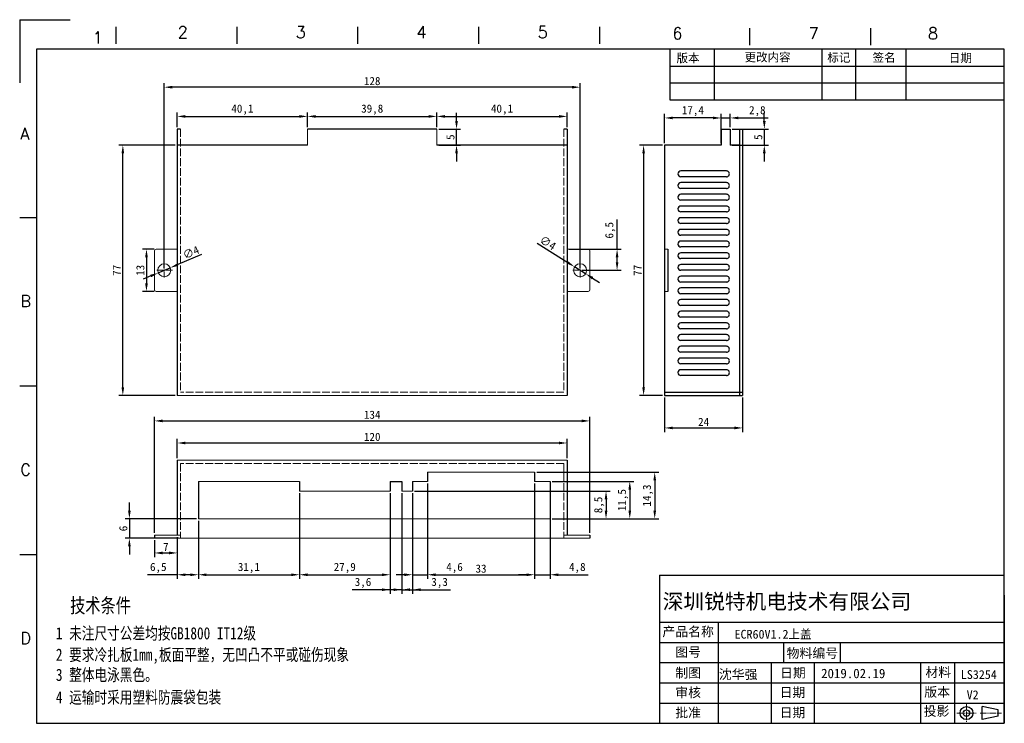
# Model space of a CAD drawing. Header units: millimetres. Extents: x 1949 to 2252, y 316 to 532.
import ezdxf
from ezdxf.enums import TextEntityAlignment as Align

# ---------------------------------------------------------------- set-up
doc = ezdxf.new("R2010")
doc.units = ezdxf.units.MM
doc.linetypes.add('ACAD_ISO02W100', pattern=[15, 12, -3])
doc.linetypes.add('CENTER2', pattern=[28.575, 19.05, -3.175, 3.175, -3.175])
doc.layers.get('Defpoints').update_dxf_attribs({"lineweight": 5})
doc.layers.add('CEN', color=1, linetype='CENTER2')
doc.layers.add('text', color=3, linetype='Continuous')
doc.layers.add('粗实线', color=7, linetype='Continuous', lineweight=30)
doc.styles.add('宋体', font='txt', dxfattribs={"height": 2.5})
doc.styles.add('样式 1', font='txt', dxfattribs={"width": 0.8})
doc.dimstyles.new('ISO-25', dxfattribs={"dimtxt": 2.5, "dimasz": 2.5, "dimexe": 1.25, "dimexo": 0.625, "dimtad": 1, "dimtxsty": 'Standard', "dimcen": 2.5, "dimadec": 0, "dimazin": 0, "dimtfac": 1, "dimtmove": 0, "dimatfit": 3, "dimfxl": 1, "dimarcsym": 0})

# ---------------------------------------------------------------- blocks, each defined once
blk = doc.blocks.new('*D7')
at = {"color": 0, "lineweight": -2, "transparency": 16777216}
for p, q in [((1993.26, 455.81), (1993.26, 512.82)), ((2121.26, 455.81), (2121.26, 512.82)), ((2118.76, 511.57), (1995.76, 511.57))]:
    blk.add_line(p, q, dxfattribs=at)
at = {"color": 0, "transparency": 16777216}
for points in [[(1995.76, 511.99), (1995.76, 511.15), (1993.26, 511.57)], [(2118.76, 511.99), (2118.76, 511.15), (2121.26, 511.57)]]:
    blk.add_solid(points, dxfattribs=at)
at = {"layer": 'Defpoints', "color": 0, "transparency": 16777216}
for p in [(1993.26, 511.57), (1993.26, 455.19), (2121.26, 455.19)]:
    blk.add_point(p, dxfattribs=at)
at = {"color": 0, "transparency": 16777216, "insert": (2057.26, 513.45), "char_height": 2.5, "attachment_point": 5}
blk.add_mtext('128', dxfattribs=at)
blk = doc.blocks.new('*D8')
at = {"color": 0, "lineweight": -2, "transparency": 16777216}
for p, q in [((1990.14, 461.69), (1986.53, 461.69)), ((1987.78, 459.19), (1987.78, 451.19)), ((1990.14, 448.69), (1986.53, 448.69))]:
    blk.add_line(p, q, dxfattribs=at)
at = {"color": 0, "transparency": 16777216}
for points in [[(1987.37, 459.19), (1988.2, 459.19), (1987.78, 461.69)], [(1987.37, 451.19), (1988.2, 451.19), (1987.78, 448.69)]]:
    blk.add_solid(points, dxfattribs=at)
at = {"layer": 'Defpoints', "color": 0, "transparency": 16777216}
for p in [(1990.76, 461.69), (1987.78, 448.69), (1990.76, 448.69)]:
    blk.add_point(p, dxfattribs=at)
at = {"color": 0, "transparency": 16777216, "insert": (1985.91, 455.19), "char_height": 2.5, "attachment_point": 5, "rotation": 90}
blk.add_mtext('13', dxfattribs=at)
blk = doc.blocks.new('*D9')
at = {"color": 0, "lineweight": -2, "transparency": 16777216}
for p, q in [((2132.63, 461.69), (2132.63, 470.85)), ((2117.89, 461.69), (2133.88, 461.69)), ((2132.63, 457.69), (2132.63, 459.19)), ((2121.89, 455.19), (2133.88, 455.19))]:
    blk.add_line(p, q, dxfattribs=at)
at = {"color": 0, "transparency": 16777216}
for points in [[(2132.22, 459.19), (2133.05, 459.19), (2132.63, 461.69)], [(2132.22, 457.69), (2133.05, 457.69), (2132.63, 455.19)]]:
    blk.add_solid(points, dxfattribs=at)
at = {"layer": 'Defpoints', "color": 0, "transparency": 16777216}
for p in [(2117.26, 461.69), (2132.63, 461.69), (2121.26, 455.19)]:
    blk.add_point(p, dxfattribs=at)
at = {"color": 0, "transparency": 16777216, "insert": (2130.55, 467.52), "char_height": 2.5, "attachment_point": 5, "rotation": 90}
blk.add_mtext('6,5', dxfattribs=at)
blk = doc.blocks.new('*D10')
at = {"color": 0, "lineweight": -2, "transparency": 16777216}
for p, q in [((2004.71, 460.01), (1997.41, 456.94)), ((1991.42, 454.41), (1995.11, 455.97)), ((1989.12, 453.44), (1986.81, 452.47))]:
    blk.add_line(p, q, dxfattribs=at)
at = {"color": 0, "transparency": 16777216}
for points in [[(1997.25, 457.32), (1997.57, 456.55), (1995.11, 455.97)], [(1988.96, 453.82), (1989.28, 453.06), (1991.42, 454.41)]]:
    blk.add_solid(points, dxfattribs=at)
at = {"layer": 'Defpoints', "color": 0, "transparency": 16777216}
for p in [(1995.11, 455.97), (1991.42, 454.41)]:
    blk.add_point(p, dxfattribs=at)
at = {"color": 0, "transparency": 16777216, "insert": (2001.48, 460.69), "char_height": 2.5, "attachment_point": 5, "rotation": 22.8671}
blk.add_mtext('∅4', dxfattribs=at)
blk = doc.blocks.new('*D11')
at = {"color": 0, "lineweight": -2, "transparency": 16777216}
for p, q in [((2108.03, 463.5), (2117.45, 457.58)), ((2122.96, 454.12), (2119.57, 456.25)), ((2125.08, 452.8), (2127.19, 451.47))]:
    blk.add_line(p, q, dxfattribs=at)
at = {"color": 0, "transparency": 16777216}
for points in [[(2117.67, 457.93), (2117.23, 457.23), (2119.57, 456.25)], [(2125.3, 453.15), (2124.85, 452.44), (2122.96, 454.12)]]:
    blk.add_solid(points, dxfattribs=at)
at = {"layer": 'Defpoints', "color": 0, "transparency": 16777216}
for p in [(2119.57, 456.25), (2122.96, 454.12)]:
    blk.add_point(p, dxfattribs=at)
at = {"color": 0, "transparency": 16777216, "insert": (2111.32, 463.64), "char_height": 2.5, "attachment_point": 5, "rotation": 327.8818}
blk.add_mtext('∅4', dxfattribs=at)
blk = doc.blocks.new('*D12')
at = {"color": 0, "lineweight": -2, "transparency": 16777216}
for p, q in [((1996.64, 493.69), (1979.27, 493.69)), ((1980.52, 419.19), (1980.52, 491.19)), ((1996.64, 416.69), (1979.27, 416.69))]:
    blk.add_line(p, q, dxfattribs=at)
at = {"color": 0, "transparency": 16777216}
for points in [[(1980.1, 491.19), (1980.93, 491.19), (1980.52, 493.69)], [(1980.1, 419.19), (1980.93, 419.19), (1980.52, 416.69)]]:
    blk.add_solid(points, dxfattribs=at)
at = {"layer": 'Defpoints', "color": 0, "transparency": 16777216}
for p in [(1980.52, 493.69), (1997.26, 493.69), (1997.26, 416.69)]:
    blk.add_point(p, dxfattribs=at)
at = {"color": 0, "transparency": 16777216, "insert": (1978.64, 455.19), "char_height": 2.5, "attachment_point": 5, "rotation": 90}
blk.add_mtext('77', dxfattribs=at)
blk = doc.blocks.new('*D13')
at = {"color": 0, "lineweight": -2, "transparency": 16777216}
for p, q in [((1990.26, 374.31), (1990.26, 410.07)), ((2124.26, 374.31), (2124.26, 410.07)), ((1992.76, 408.82), (2121.76, 408.82))]:
    blk.add_line(p, q, dxfattribs=at)
at = {"color": 0, "transparency": 16777216}
for points in [[(1992.76, 409.24), (1992.76, 408.4), (1990.26, 408.82)], [(2121.76, 409.24), (2121.76, 408.4), (2124.26, 408.82)]]:
    blk.add_solid(points, dxfattribs=at)
at = {"layer": 'Defpoints', "color": 0, "transparency": 16777216}
for p in [(2124.26, 408.82), (1990.26, 373.69), (2124.26, 373.69)]:
    blk.add_point(p, dxfattribs=at)
at = {"color": 0, "transparency": 16777216, "insert": (2057.26, 410.7), "char_height": 2.5, "attachment_point": 5}
blk.add_mtext('134', dxfattribs=at)
blk = doc.blocks.new('*D14')
at = {"color": 0, "lineweight": -2, "transparency": 16777216}
for p, q in [((1997.26, 397.31), (1997.26, 403.27)), ((2117.26, 397.31), (2117.26, 403.27)), ((1999.76, 402.02), (2114.76, 402.02))]:
    blk.add_line(p, q, dxfattribs=at)
at = {"color": 0, "transparency": 16777216}
for points in [[(1999.76, 402.43), (1999.76, 401.6), (1997.26, 402.02)], [(2114.76, 402.43), (2114.76, 401.6), (2117.26, 402.02)]]:
    blk.add_solid(points, dxfattribs=at)
at = {"layer": 'Defpoints', "color": 0, "transparency": 16777216}
for p in [(2117.26, 402.02), (1997.26, 396.69), (2117.26, 396.69)]:
    blk.add_point(p, dxfattribs=at)
at = {"color": 0, "transparency": 16777216, "insert": (2057.26, 403.89), "char_height": 2.5, "attachment_point": 5}
blk.add_mtext('120', dxfattribs=at)
blk = doc.blocks.new('*D15')
at = {"color": 0, "lineweight": -2, "transparency": 16777216}
for p, q in [((2147.26, 416.06), (2147.26, 405.4)), ((2171.26, 416.06), (2171.26, 405.4)), ((2149.76, 406.65), (2168.76, 406.65))]:
    blk.add_line(p, q, dxfattribs=at)
at = {"color": 0, "transparency": 16777216}
for points in [[(2149.76, 407.07), (2149.76, 406.23), (2147.26, 406.65)], [(2168.76, 407.07), (2168.76, 406.23), (2171.26, 406.65)]]:
    blk.add_solid(points, dxfattribs=at)
at = {"layer": 'Defpoints', "color": 0, "transparency": 16777216}
for p in [(2147.26, 416.69), (2171.26, 416.69), (2171.26, 406.65)]:
    blk.add_point(p, dxfattribs=at)
at = {"color": 0, "transparency": 16777216, "insert": (2159.26, 408.52), "char_height": 2.5, "attachment_point": 5}
blk.add_mtext('24', dxfattribs=at)
blk = doc.blocks.new('*D16')
at = {"color": 0, "lineweight": -2, "transparency": 16777216}
for p, q in [((2146.64, 493.69), (2139.54, 493.69)), ((2140.79, 491.19), (2140.79, 419.19)), ((2146.64, 416.69), (2139.54, 416.69))]:
    blk.add_line(p, q, dxfattribs=at)
at = {"color": 0, "transparency": 16777216}
for points in [[(2140.38, 491.19), (2141.21, 491.19), (2140.79, 493.69)], [(2140.38, 419.19), (2141.21, 419.19), (2140.79, 416.69)]]:
    blk.add_solid(points, dxfattribs=at)
at = {"layer": 'Defpoints', "color": 0, "transparency": 16777216}
for p in [(2147.26, 493.69), (2140.79, 416.69), (2147.26, 416.69)]:
    blk.add_point(p, dxfattribs=at)
at = {"color": 0, "transparency": 16777216, "insert": (2138.92, 455.19), "char_height": 2.5, "attachment_point": 5, "rotation": 90}
blk.add_mtext('77', dxfattribs=at)
blk = doc.blocks.new('*D17')
at = {"color": 0, "lineweight": -2, "transparency": 16777216}
for p, q in [((2147.26, 494.31), (2147.26, 503.35)), ((2164.66, 494.31), (2164.66, 503.35)), ((2162.16, 502.1), (2149.76, 502.1))]:
    blk.add_line(p, q, dxfattribs=at)
at = {"color": 0, "transparency": 16777216}
for points in [[(2149.76, 502.52), (2149.76, 501.69), (2147.26, 502.1)], [(2162.16, 502.52), (2162.16, 501.69), (2164.66, 502.1)]]:
    blk.add_solid(points, dxfattribs=at)
at = {"layer": 'Defpoints', "color": 0, "transparency": 16777216}
for p in [(2147.26, 502.1), (2147.26, 493.69), (2164.66, 493.69)]:
    blk.add_point(p, dxfattribs=at)
at = {"color": 0, "transparency": 16777216, "insert": (2155.96, 504.19), "char_height": 2.5, "attachment_point": 5}
blk.add_mtext('17,4', dxfattribs=at)
blk = doc.blocks.new('*D18')
at = {"color": 0, "lineweight": -2, "transparency": 16777216}
for p, q in [((2164.66, 499.31), (2164.66, 503.35)), ((2167.46, 499.31), (2167.46, 503.35)), ((2162.16, 502.1), (2159.66, 502.1)), ((2164.66, 502.1), (2167.46, 502.1)), ((2169.96, 502.1), (2179.13, 502.1))]:
    blk.add_line(p, q, dxfattribs=at)
at = {"color": 0, "transparency": 16777216}
for points in [[(2162.16, 502.52), (2162.16, 501.69), (2164.66, 502.1)], [(2169.96, 502.52), (2169.96, 501.69), (2167.46, 502.1)]]:
    blk.add_solid(points, dxfattribs=at)
at = {"layer": 'Defpoints', "color": 0, "transparency": 16777216}
for p in [(2167.46, 502.1), (2164.66, 498.69), (2167.46, 498.69)]:
    blk.add_point(p, dxfattribs=at)
at = {"color": 0, "transparency": 16777216, "insert": (2175.8, 504.19), "char_height": 2.5, "attachment_point": 5}
blk.add_mtext('2,8', dxfattribs=at)
blk = doc.blocks.new('*D19')
at = {"color": 0, "lineweight": -2, "transparency": 16777216}
for p, q in [((2177.95, 501.19), (2177.95, 503.69)), ((2168.09, 498.69), (2179.2, 498.69)), ((2177.95, 498.69), (2177.95, 493.69)), ((2168.09, 493.69), (2179.2, 493.69)), ((2177.95, 491.19), (2177.95, 488.69))]:
    blk.add_line(p, q, dxfattribs=at)
at = {"color": 0, "transparency": 16777216}
for points in [[(2177.53, 501.19), (2178.37, 501.19), (2177.95, 498.69)], [(2177.53, 491.19), (2178.37, 491.19), (2177.95, 493.69)]]:
    blk.add_solid(points, dxfattribs=at)
at = {"layer": 'Defpoints', "color": 0, "transparency": 16777216}
for p in [(2167.46, 498.69), (2167.46, 493.69), (2177.95, 493.69)]:
    blk.add_point(p, dxfattribs=at)
at = {"color": 0, "transparency": 16777216, "insert": (2176.08, 496.19), "char_height": 2.5, "attachment_point": 5, "rotation": 90}
blk.add_mtext('5', dxfattribs=at)
blk = doc.blocks.new('*D20')
at = {"color": 0, "lineweight": -2, "transparency": 16777216}
for p, q in [((1997.26, 499.31), (1997.26, 503.83)), ((2037.36, 499.31), (2037.36, 503.83)), ((1999.76, 502.58), (2034.86, 502.58))]:
    blk.add_line(p, q, dxfattribs=at)
at = {"color": 0, "transparency": 16777216}
for points in [[(1999.76, 502.99), (1999.76, 502.16), (1997.26, 502.58)], [(2034.86, 502.99), (2034.86, 502.16), (2037.36, 502.58)]]:
    blk.add_solid(points, dxfattribs=at)
at = {"layer": 'Defpoints', "color": 0, "transparency": 16777216}
for p in [(2037.36, 502.58), (1997.26, 498.69), (2037.36, 498.69)]:
    blk.add_point(p, dxfattribs=at)
at = {"color": 0, "transparency": 16777216, "insert": (2017.31, 504.66), "char_height": 2.5, "attachment_point": 5}
blk.add_mtext('40,1', dxfattribs=at)
blk = doc.blocks.new('*D21')
at = {"color": 0, "lineweight": -2, "transparency": 16777216}
for p, q in [((2037.36, 499.31), (2037.36, 503.83)), ((2077.16, 499.31), (2077.16, 503.83)), ((2039.86, 502.58), (2074.66, 502.58))]:
    blk.add_line(p, q, dxfattribs=at)
at = {"color": 0, "transparency": 16777216}
for points in [[(2039.86, 502.99), (2039.86, 502.16), (2037.36, 502.58)], [(2074.66, 502.99), (2074.66, 502.16), (2077.16, 502.58)]]:
    blk.add_solid(points, dxfattribs=at)
at = {"layer": 'Defpoints', "color": 0, "transparency": 16777216}
for p in [(2077.16, 502.58), (2037.36, 498.69), (2077.16, 498.69)]:
    blk.add_point(p, dxfattribs=at)
at = {"color": 0, "transparency": 16777216, "insert": (2057.26, 504.66), "char_height": 2.5, "attachment_point": 5}
blk.add_mtext('39,8', dxfattribs=at)
blk = doc.blocks.new('*D22')
at = {"color": 0, "lineweight": -2, "transparency": 16777216}
for p, q in [((2077.16, 499.31), (2077.16, 503.83)), ((2117.26, 499.31), (2117.26, 503.83)), ((2079.66, 502.58), (2114.76, 502.58))]:
    blk.add_line(p, q, dxfattribs=at)
at = {"color": 0, "transparency": 16777216}
for points in [[(2079.66, 502.99), (2079.66, 502.16), (2077.16, 502.58)], [(2114.76, 502.99), (2114.76, 502.16), (2117.26, 502.58)]]:
    blk.add_solid(points, dxfattribs=at)
at = {"layer": 'Defpoints', "color": 0, "transparency": 16777216}
for p in [(2117.26, 502.58), (2077.16, 498.69), (2117.26, 498.69)]:
    blk.add_point(p, dxfattribs=at)
at = {"color": 0, "transparency": 16777216, "insert": (2097.21, 504.66), "char_height": 2.5, "attachment_point": 5}
blk.add_mtext('40,1', dxfattribs=at)
blk = doc.blocks.new('*D23')
at = {"color": 0, "lineweight": -2, "transparency": 16777216}
for p, q in [((2083.22, 501.19), (2083.22, 503.69)), ((2077.79, 498.69), (2084.47, 498.69)), ((2083.22, 493.69), (2083.22, 498.69)), ((2077.79, 493.69), (2084.47, 493.69)), ((2083.22, 491.19), (2083.22, 488.69))]:
    blk.add_line(p, q, dxfattribs=at)
at = {"color": 0, "transparency": 16777216}
for points in [[(2082.8, 501.19), (2083.64, 501.19), (2083.22, 498.69)], [(2082.8, 491.19), (2083.64, 491.19), (2083.22, 493.69)]]:
    blk.add_solid(points, dxfattribs=at)
at = {"layer": 'Defpoints', "color": 0, "transparency": 16777216}
for p in [(2077.16, 498.69), (2083.22, 498.69), (2077.16, 493.69)]:
    blk.add_point(p, dxfattribs=at)
at = {"color": 0, "transparency": 16777216, "insert": (2081.35, 496.19), "char_height": 2.5, "attachment_point": 5, "rotation": 90}
blk.add_mtext('5', dxfattribs=at)
blk = doc.blocks.new('*D24')
at = {"color": 0, "lineweight": -2, "transparency": 16777216}
for p, q in [((1997.26, 373.06), (1997.26, 366.91)), ((1990.26, 372.06), (1990.26, 366.91)), ((1992.76, 368.16), (1994.76, 368.16))]:
    blk.add_line(p, q, dxfattribs=at)
at = {"color": 0, "transparency": 16777216}
for points in [[(1992.76, 368.58), (1992.76, 367.74), (1990.26, 368.16)], [(1994.76, 368.58), (1994.76, 367.74), (1997.26, 368.16)]]:
    blk.add_solid(points, dxfattribs=at)
at = {"layer": 'Defpoints', "color": 0, "transparency": 16777216}
for p in [(1997.26, 373.69), (1990.26, 372.69), (1997.26, 368.16)]:
    blk.add_point(p, dxfattribs=at)
at = {"color": 0, "transparency": 16777216, "insert": (1993.76, 370.04), "char_height": 2.5, "attachment_point": 5}
blk.add_mtext('7', dxfattribs=at)
blk = doc.blocks.new('*D25')
at = {"color": 0, "lineweight": -2, "transparency": 16777216}
for p, q in [((2003.76, 378.06), (2003.76, 360.2)), ((1997.26, 373.06), (1997.26, 360.2)), ((1997.26, 361.45), (1988.1, 361.45)), ((2001.26, 361.45), (1999.76, 361.45))]:
    blk.add_line(p, q, dxfattribs=at)
at = {"color": 0, "transparency": 16777216}
for points in [[(1999.76, 361.86), (1999.76, 361.03), (1997.26, 361.45)], [(2001.26, 361.86), (2001.26, 361.03), (2003.76, 361.45)]]:
    blk.add_solid(points, dxfattribs=at)
at = {"layer": 'Defpoints', "color": 0, "transparency": 16777216}
for p in [(2003.76, 378.69), (1997.26, 373.69), (1997.26, 361.45)]:
    blk.add_point(p, dxfattribs=at)
at = {"color": 0, "transparency": 16777216, "insert": (1991.43, 363.53), "char_height": 2.5, "attachment_point": 5}
blk.add_mtext('6,5', dxfattribs=at)
blk = doc.blocks.new('*D26')
at = {"color": 0, "lineweight": -2, "transparency": 16777216}
for p, q in [((2034.86, 386.56), (2034.86, 360.2)), ((2003.76, 378.06), (2003.76, 360.2)), ((2006.26, 361.45), (2032.36, 361.45))]:
    blk.add_line(p, q, dxfattribs=at)
at = {"color": 0, "transparency": 16777216}
for points in [[(2006.26, 361.86), (2006.26, 361.03), (2003.76, 361.45)], [(2032.36, 361.86), (2032.36, 361.03), (2034.86, 361.45)]]:
    blk.add_solid(points, dxfattribs=at)
at = {"layer": 'Defpoints', "color": 0, "transparency": 16777216}
for p in [(2034.86, 387.19), (2003.76, 378.69), (2034.86, 361.45)]:
    blk.add_point(p, dxfattribs=at)
at = {"color": 0, "transparency": 16777216, "insert": (2019.31, 363.53), "char_height": 2.5, "attachment_point": 5}
blk.add_mtext('31,1', dxfattribs=at)
blk = doc.blocks.new('*D30')
at = {"color": 0, "lineweight": -2, "transparency": 16777216}
for p, q in [((2107.26, 389.56), (2107.26, 360.2)), ((2112.06, 389.56), (2112.06, 360.2)), ((2104.76, 361.45), (2102.26, 361.45)), ((2107.26, 361.45), (2112.06, 361.45)), ((2114.56, 361.45), (2123.73, 361.45))]:
    blk.add_line(p, q, dxfattribs=at)
at = {"color": 0, "transparency": 16777216}
for points in [[(2104.76, 361.86), (2104.76, 361.03), (2107.26, 361.45)], [(2114.56, 361.86), (2114.56, 361.03), (2112.06, 361.45)]]:
    blk.add_solid(points, dxfattribs=at)
at = {"layer": 'Defpoints', "color": 0, "transparency": 16777216}
for p in [(2107.26, 390.19), (2112.06, 390.19), (2112.06, 361.45)]:
    blk.add_point(p, dxfattribs=at)
at = {"color": 0, "transparency": 16777216, "insert": (2120.4, 363.53), "char_height": 2.5, "attachment_point": 5}
blk.add_mtext('4,8', dxfattribs=at)
blk = doc.blocks.new('*D31')
at = {"color": 0, "lineweight": -2, "transparency": 16777216}
for p, q in [((1982.53, 381.19), (1982.53, 383.69)), ((2003.14, 378.69), (1981.28, 378.69)), ((1982.53, 378.69), (1982.53, 372.69)), ((1997.64, 372.69), (1981.28, 372.69)), ((1982.53, 370.19), (1982.53, 367.69))]:
    blk.add_line(p, q, dxfattribs=at)
at = {"color": 0, "transparency": 16777216}
for points in [[(1982.12, 381.19), (1982.95, 381.19), (1982.53, 378.69)], [(1982.12, 370.19), (1982.95, 370.19), (1982.53, 372.69)]]:
    blk.add_solid(points, dxfattribs=at)
at = {"layer": 'Defpoints', "color": 0, "transparency": 16777216}
for p in [(2003.76, 378.69), (1982.53, 372.69), (1998.26, 372.69)]:
    blk.add_point(p, dxfattribs=at)
at = {"color": 0, "transparency": 16777216, "insert": (1980.66, 375.69), "char_height": 2.5, "attachment_point": 5, "rotation": 90}
blk.add_mtext('6', dxfattribs=at)
blk = doc.blocks.new('*D32')
at = {"color": 0, "lineweight": -2, "transparency": 16777216}
for p, q in [((2070.29, 387.19), (2130.48, 387.19)), ((2129.23, 384.69), (2129.23, 381.19)), ((2112.69, 378.69), (2130.48, 378.69))]:
    blk.add_line(p, q, dxfattribs=at)
at = {"color": 0, "transparency": 16777216}
for points in [[(2128.82, 384.69), (2129.65, 384.69), (2129.23, 387.19)], [(2128.82, 381.19), (2129.65, 381.19), (2129.23, 378.69)]]:
    blk.add_solid(points, dxfattribs=at)
at = {"layer": 'Defpoints', "color": 0, "transparency": 16777216}
for p in [(2069.66, 387.19), (2112.06, 378.69), (2129.23, 378.69)]:
    blk.add_point(p, dxfattribs=at)
at = {"color": 0, "transparency": 16777216, "insert": (2127.15, 382.94), "char_height": 2.5, "attachment_point": 5, "rotation": 90}
blk.add_mtext('8,5', dxfattribs=at)
blk = doc.blocks.new('*D33')
at = {"color": 0, "lineweight": -2, "transparency": 16777216}
for p, q in [((2112.69, 390.19), (2137.79, 390.19)), ((2136.54, 387.69), (2136.54, 381.19)), ((2112.69, 378.69), (2137.79, 378.69))]:
    blk.add_line(p, q, dxfattribs=at)
at = {"color": 0, "transparency": 16777216}
for points in [[(2136.13, 387.69), (2136.96, 387.69), (2136.54, 390.19)], [(2136.13, 381.19), (2136.96, 381.19), (2136.54, 378.69)]]:
    blk.add_solid(points, dxfattribs=at)
at = {"layer": 'Defpoints', "color": 0, "transparency": 16777216}
for p in [(2112.06, 390.19), (2112.06, 378.69), (2136.54, 378.69)]:
    blk.add_point(p, dxfattribs=at)
at = {"color": 0, "transparency": 16777216, "insert": (2134.46, 384.44), "char_height": 2.5, "attachment_point": 5, "rotation": 90}
blk.add_mtext('11,5', dxfattribs=at)
blk = doc.blocks.new('*D34')
at = {"color": 0, "lineweight": -2, "transparency": 16777216}
for p, q in [((2107.89, 392.99), (2145.47, 392.99)), ((2144.22, 390.49), (2144.22, 381.19)), ((2112.69, 378.69), (2145.47, 378.69))]:
    blk.add_line(p, q, dxfattribs=at)
at = {"color": 0, "transparency": 16777216}
for points in [[(2143.8, 390.49), (2144.63, 390.49), (2144.22, 392.99)], [(2143.8, 381.19), (2144.63, 381.19), (2144.22, 378.69)]]:
    blk.add_solid(points, dxfattribs=at)
at = {"layer": 'Defpoints', "color": 0, "transparency": 16777216}
for p in [(2107.26, 392.99), (2112.06, 378.69), (2144.22, 378.69)]:
    blk.add_point(p, dxfattribs=at)
at = {"color": 0, "transparency": 16777216, "insert": (2142.13, 385.84), "char_height": 2.5, "attachment_point": 5, "rotation": 90}
blk.add_mtext('14,3', dxfattribs=at)
blk = doc.blocks.new('*D35')
at = {"color": 0, "lineweight": -2, "transparency": 16777216}
for p, q in [((2034.86, 386.56), (2034.86, 360.2)), ((2062.76, 386.56), (2062.76, 360.2)), ((2037.36, 361.45), (2060.26, 361.45))]:
    blk.add_line(p, q, dxfattribs=at)
at = {"color": 0, "transparency": 16777216}
for points in [[(2037.36, 361.86), (2037.36, 361.03), (2034.86, 361.45)], [(2060.26, 361.86), (2060.26, 361.03), (2062.76, 361.45)]]:
    blk.add_solid(points, dxfattribs=at)
at = {"layer": 'Defpoints', "color": 0, "transparency": 16777216}
for p in [(2034.86, 387.19), (2062.76, 387.19), (2062.76, 361.45)]:
    blk.add_point(p, dxfattribs=at)
at = {"color": 0, "transparency": 16777216, "insert": (2048.81, 363.53), "char_height": 2.5, "attachment_point": 5}
blk.add_mtext('27,9', dxfattribs=at)
blk = doc.blocks.new('*D36')
at = {"color": 0, "lineweight": -2, "transparency": 16777216}
for p, q in [((2062.76, 386.56), (2062.76, 355.59)), ((2066.36, 386.56), (2066.36, 355.59)), ((2060.26, 356.84), (2051.1, 356.84)), ((2066.36, 356.84), (2062.76, 356.84)), ((2068.86, 356.84), (2071.36, 356.84))]:
    blk.add_line(p, q, dxfattribs=at)
at = {"color": 0, "transparency": 16777216}
for points in [[(2060.26, 357.26), (2060.26, 356.43), (2062.76, 356.84)], [(2068.86, 357.26), (2068.86, 356.43), (2066.36, 356.84)]]:
    blk.add_solid(points, dxfattribs=at)
at = {"layer": 'Defpoints', "color": 0, "transparency": 16777216}
for p in [(2062.76, 387.19), (2066.36, 387.19), (2062.76, 356.84)]:
    blk.add_point(p, dxfattribs=at)
at = {"color": 0, "transparency": 16777216, "insert": (2054.43, 358.93), "char_height": 2.5, "attachment_point": 5}
blk.add_mtext('3,6', dxfattribs=at)
blk = doc.blocks.new('*D37')
at = {"color": 0, "lineweight": -2, "transparency": 16777216}
for p, q in [((2066.36, 386.56), (2066.36, 355.59)), ((2069.66, 386.56), (2069.66, 355.59)), ((2063.86, 356.84), (2061.36, 356.84)), ((2066.36, 356.84), (2069.66, 356.84)), ((2072.16, 356.84), (2081.33, 356.84))]:
    blk.add_line(p, q, dxfattribs=at)
at = {"color": 0, "transparency": 16777216}
for points in [[(2063.86, 357.26), (2063.86, 356.43), (2066.36, 356.84)], [(2072.16, 357.26), (2072.16, 356.43), (2069.66, 356.84)]]:
    blk.add_solid(points, dxfattribs=at)
at = {"layer": 'Defpoints', "color": 0, "transparency": 16777216}
for p in [(2066.36, 387.19), (2069.66, 387.19), (2069.66, 356.84)]:
    blk.add_point(p, dxfattribs=at)
at = {"color": 0, "transparency": 16777216, "insert": (2078, 358.93), "char_height": 2.5, "attachment_point": 5}
blk.add_mtext('3,3', dxfattribs=at)
blk = doc.blocks.new('*D38')
at = {"color": 0, "lineweight": -2, "transparency": 16777216}
for p, q in [((2074.26, 389.56), (2074.26, 360.2)), ((2069.66, 386.56), (2069.66, 360.2)), ((2067.16, 361.45), (2064.66, 361.45)), ((2069.66, 361.45), (2074.26, 361.45)), ((2076.76, 361.45), (2085.93, 361.45))]:
    blk.add_line(p, q, dxfattribs=at)
at = {"color": 0, "transparency": 16777216}
for points in [[(2067.16, 361.86), (2067.16, 361.03), (2069.66, 361.45)], [(2076.76, 361.86), (2076.76, 361.03), (2074.26, 361.45)]]:
    blk.add_solid(points, dxfattribs=at)
at = {"layer": 'Defpoints', "color": 0, "transparency": 16777216}
for p in [(2074.26, 390.19), (2069.66, 387.19), (2074.26, 361.45)]:
    blk.add_point(p, dxfattribs=at)
at = {"color": 0, "transparency": 16777216, "insert": (2082.6, 363.53), "char_height": 2.5, "attachment_point": 5}
blk.add_mtext('4,6', dxfattribs=at)
blk = doc.blocks.new('*D39')
at = {"color": 0, "lineweight": -2, "transparency": 16777216}
for p, q in [((2074.26, 389.56), (2074.26, 360.2)), ((2107.26, 389.56), (2107.26, 360.2)), ((2076.76, 361.45), (2104.76, 361.45))]:
    blk.add_line(p, q, dxfattribs=at)
at = {"color": 0, "transparency": 16777216}
for points in [[(2076.76, 361.86), (2076.76, 361.03), (2074.26, 361.45)], [(2104.76, 361.86), (2104.76, 361.03), (2107.26, 361.45)]]:
    blk.add_solid(points, dxfattribs=at)
at = {"layer": 'Defpoints', "color": 0, "transparency": 16777216}
for p in [(2074.26, 390.19), (2107.26, 390.19), (2107.26, 361.45)]:
    blk.add_point(p, dxfattribs=at)
at = {"color": 0, "transparency": 16777216, "insert": (2090.76, 363.32), "char_height": 2.5, "attachment_point": 5}
blk.add_mtext('33', dxfattribs=at)

msp = doc.modelspace()

# ---------------------------------------------------------------- linework, layer by layer
for p, q in [((1997.265, 498.688), (1997.265, 416.688)), ((1998.265, 498.688), (1997.265, 498.688)), ((2077.165, 498.688), (2037.365, 498.688)), ((2117.265, 498.688), (2116.265, 498.688)), ((2117.265, 498.688), (2117.265, 416.688)), ((2164.665, 498.688), (2167.465, 498.688)), ((2164.665, 498.688), (2164.665, 493.688)), ((2167.465, 498.688), (2167.465, 493.688)), ((2170.265, 498.688), (2170.265, 416.688)), ((2170.265, 498.688), (2171.265, 498.688)), ((2171.265, 498.688), (2171.265, 416.688)), ((2037.365, 493.688), (1997.265, 493.688)), ((2117.265, 493.688), (2077.165, 493.688)), ((2147.265, 493.688), (2147.265, 416.688)), ((2164.665, 493.688), (2147.265, 493.688)), ((2170.265, 493.688), (2167.465, 493.688)), ((2166.265, 485.788), (2152.265, 485.788)), ((2166.265, 483.988), (2152.265, 483.988)), ((2166.265, 482.188), (2152.265, 482.188)), ((2166.265, 480.388), (2152.265, 480.388)), ((2166.265, 478.588), (2152.265, 478.588)), ((2166.265, 476.788), (2152.265, 476.788)), ((2166.265, 474.988), (2152.265, 474.988)), ((2166.265, 473.188), (2152.265, 473.188)), ((2166.265, 471.388), (2152.265, 471.388)), ((2166.265, 469.588), (2152.265, 469.588)), ((2166.265, 467.788), (2152.265, 467.788)), ((2166.265, 465.988), (2152.265, 465.988)), ((2166.265, 464.188), (2152.265, 464.188)), ((2148.265, 461.688), (2148.265, 448.688)), ((2166.265, 462.388), (2152.265, 462.388)), ((2166.265, 460.588), (2152.265, 460.588)), ((2166.265, 458.788), (2152.265, 458.788)), ((2166.265, 456.988), (2152.265, 456.988)), ((2166.265, 455.188), (2152.265, 455.188)), ((2166.265, 453.388), (2152.265, 453.388)), ((2166.265, 451.588), (2152.265, 451.588)), ((2166.265, 449.788), (2152.265, 449.788)), ((2166.265, 447.988), (2152.265, 447.988)), ((2166.265, 446.188), (2152.265, 446.188)), ((2166.265, 444.388), (2152.265, 444.388)), ((2166.265, 442.588), (2152.265, 442.588)), ((2166.265, 440.788), (2152.265, 440.788)), ((2166.265, 438.988), (2152.265, 438.988)), ((2166.265, 437.188), (2152.265, 437.188)), ((2166.265, 435.388), (2152.265, 435.388)), ((2166.265, 433.588), (2152.265, 433.588)), ((2166.265, 431.788), (2152.265, 431.788)), ((2166.265, 429.988), (2152.265, 429.988)), ((2166.265, 428.188), (2152.265, 428.188)), ((2166.265, 426.388), (2152.265, 426.388)), ((2166.265, 424.588), (2152.265, 424.588)), ((2166.265, 422.788), (2152.265, 422.788)), ((2147.265, 417.688), (2171.265, 417.688)), ((2147.265, 416.688), (2171.265, 416.688)), ((1997.265, 396.688), (1997.265, 373.688)), ((2117.265, 396.688), (2117.265, 373.688)), ((2074.265, 392.988), (2074.265, 390.188)), ((2107.265, 392.988), (2107.265, 390.188)), ((2003.765, 390.188), (2003.765, 378.688)), ((2034.865, 390.188), (2034.865, 387.188)), ((2062.765, 390.188), (2062.765, 387.188)), ((2062.765, 390.188), (2066.365, 390.188)), ((2066.365, 390.188), (2066.365, 387.188)), ((2069.665, 390.188), (2069.665, 387.188)), ((2112.065, 390.188), (2112.065, 378.688)), ((1990.265, 373.688), (1990.265, 372.688)), ((2124.265, 373.688), (2124.265, 372.688))]:
    msp.add_line(p, q)
at = {"linetype": 'ACAD_ISO02W100', "lineweight": 0, "ltscale": 0.2}
for p, q in [((1998.265, 498.688), (1998.265, 417.688)), ((2116.265, 498.688), (2116.265, 417.688)), ((2116.265, 417.688), (1998.265, 417.688)), ((1998.265, 395.688), (1998.265, 372.688)), ((2116.265, 395.688), (1998.265, 395.688)), ((2116.265, 395.688), (2116.265, 372.688))]:
    msp.add_line(p, q, dxfattribs=at)
at = {"lineweight": 0}
for p, q in [((2037.365, 493.688), (2037.365, 498.688)), ((2077.165, 493.688), (2077.165, 498.688)), ((1990.265, 449.188), (1990.265, 461.188)), ((1997.265, 461.688), (1990.765, 461.688)), ((2123.765, 461.688), (2117.265, 461.688)), ((2124.265, 449.188), (2124.265, 461.188)), ((2148.265, 461.688), (2147.265, 461.688)), ((1997.265, 448.688), (1990.765, 448.688)), ((2123.765, 448.688), (2117.265, 448.688)), ((2148.265, 448.688), (2147.265, 448.688)), ((2117.265, 416.688), (1997.265, 416.688)), ((2117.265, 396.688), (1997.265, 396.688)), ((2107.265, 392.988), (2074.265, 392.988)), ((2034.865, 390.188), (2003.765, 390.188)), ((2074.265, 390.188), (2069.665, 390.188)), ((2112.065, 390.188), (2107.265, 390.188)), ((2062.765, 387.188), (2034.865, 387.188)), ((2069.665, 387.188), (2066.365, 387.188)), ((2112.065, 378.688), (2003.765, 378.688)), ((1998.265, 373.688), (1990.265, 373.688)), ((2124.265, 373.688), (2116.265, 373.688)), ((2124.265, 372.688), (1990.265, 372.688))]:
    msp.add_line(p, q, dxfattribs=at)
at = {"color": 7}
for p in [(2251.815, 355.143), (2145.709, 315.705)]:
    msp.add_line(p, (2251.815, 315.705), dxfattribs=at)
at = {"lineweight": 0}
for centre in [(1993.265, 455.188), (2121.265, 455.188)]:
    msp.add_circle(centre, 2, dxfattribs=at)
for centre, start, end in [((2152.265, 484.887), 90, 270), ((2166.312, 484.887), 266.98149, 93.01851), ((2152.265, 481.287), 90, 270), ((2166.312, 481.287), 266.98149, 93.01851), ((2152.265, 477.687), 90, 270), ((2166.312, 477.687), 266.98149, 93.01851), ((2152.265, 474.087), 90, 270), ((2166.312, 474.087), 266.98149, 93.01851), ((2152.265, 470.487), 90, 270), ((2166.312, 470.487), 266.98149, 93.01851), ((2152.265, 466.887), 90, 270), ((2166.312, 466.887), 266.98149, 93.01851), ((2152.265, 463.287), 90, 270), ((2166.312, 463.287), 266.98149, 93.01851), ((2152.265, 459.687), 90, 270), ((2166.312, 459.687), 266.98149, 93.01851), ((2152.265, 456.087), 90, 270), ((2166.312, 456.087), 266.98149, 93.01851), ((2152.265, 452.487), 90, 270), ((2166.312, 452.487), 266.98149, 93.01851), ((2152.265, 448.887), 90, 270), ((2166.312, 448.887), 266.98149, 93.01851), ((2152.265, 445.287), 90, 270), ((2166.312, 445.287), 266.98149, 93.01851), ((2152.265, 441.687), 90, 270), ((2166.312, 441.687), 266.98149, 93.01851), ((2152.265, 438.087), 90, 270), ((2166.312, 438.087), 266.98149, 93.01851), ((2152.265, 434.487), 90, 270), ((2166.312, 434.487), 266.98149, 93.01851), ((2152.265, 430.887), 90, 270), ((2166.312, 430.887), 266.98149, 93.01851), ((2152.265, 427.287), 90, 270), ((2166.312, 427.287), 266.98149, 93.01851), ((2152.265, 423.687), 90, 270), ((2166.312, 423.687), 266.98149, 93.01851)]:
    msp.add_arc(centre, 0.9, start, end)
for centre, start, end in [((1990.765, 461.188), 90, 180), ((2123.765, 461.188), 0, 90), ((1990.765, 449.188), 180, 270), ((2123.765, 449.188), 270, 0)]:
    msp.add_arc(centre, 0.5, start, end, dxfattribs=at)
at = {"layer": 'CEN', "lineweight": 0, "ltscale": 0.1}
for p, q in [((1993.265, 457.688), (1993.265, 452.688)), ((2121.265, 457.688), (2121.265, 452.688)), ((1995.765, 455.188), (1990.765, 455.188)), ((2123.765, 455.188), (2118.765, 455.188))]:
    msp.add_line(p, q, dxfattribs=at)
at = {"layer": 'CEN', "color": 7, "lineweight": 20, "ltscale": 0.1}
for p, q in [((2240.184, 321.561), (2240.184, 316.169)), ((2237.215, 318.865), (2243.153, 318.865)), ((2244.427, 318.865), (2250.986, 318.865))]:
    msp.add_line(p, q, dxfattribs=at)
at = {"layer": '粗实线'}
for p, q in [((1948.766, 532.36), (1964.334, 532.36)), ((1948.766, 532.36), (1948.766, 512.894)), ((1978.415, 524.933), (1978.415, 530.122)), ((2015.653, 524.933), (2015.653, 530.122)), ((2052.891, 524.933), (2052.891, 530.122)), ((2090.128, 524.933), (2090.128, 530.122)), ((2127.366, 524.933), (2127.366, 530.122)), ((2173.527, 524.556), (2173.527, 529.745)), ((2210.764, 524.556), (2210.764, 529.745)), ((2148.836, 523.272), (2148.836, 507.705)), ((2162.529, 523.272), (2162.529, 507.705)), ((2195.674, 523.272), (2195.674, 507.705)), ((2206.052, 523.272), (2206.052, 507.705)), ((2221.484, 523.272), (2221.484, 507.705)), ((2148.836, 518.083), (2251.815, 518.083)), ((2148.836, 512.894), (2251.815, 512.894)), ((2148.836, 507.705), (2251.815, 507.705)), ((1953.955, 471.38), (1948.766, 471.38)), ((1953.955, 471.38), (1950.092, 471.38)), ((1953.955, 419.489), (1948.766, 419.489)), ((1953.955, 419.489), (1950.092, 419.489)), ((1953.955, 367.597), (1948.766, 367.597)), ((1953.955, 367.597), (1950.092, 367.597))]:
    msp.add_line(p, q, dxfattribs=at)
at = {"layer": '粗实线', "color": 7}
for p, q in [((2145.709, 361.37), (2145.709, 315.705)), ((2145.709, 361.37), (2251.815, 361.37)), ((2145.709, 346.84), (2251.815, 346.84)), ((2163.767, 346.84), (2163.767, 315.705)), ((2145.709, 340.613), (2251.815, 340.613)), ((2183.881, 340.613), (2183.881, 334.386)), ((2201.341, 340.613), (2201.341, 334.386)), ((2145.709, 334.386), (2251.815, 334.386)), ((2180.043, 334.386), (2180.043, 315.705)), ((2193.259, 334.386), (2193.259, 315.705)), ((2226.038, 334.386), (2226.038, 315.828)), ((2236.467, 334.386), (2236.467, 315.891)), ((2145.709, 328.159), (2251.815, 328.159)), ((2145.709, 321.932), (2251.815, 321.932)), ((2244.966, 316.873), (2244.966, 320.858)), ((2249.948, 319.862), (2244.966, 320.858)), ((2249.948, 317.869), (2249.948, 319.862)), ((2249.948, 317.869), (2244.966, 316.873))]:
    msp.add_line(p, q, dxfattribs=at)
msp.add_lwpolyline([(1953.955, 315.705), (2251.815, 315.705), (2251.815, 523.272), (1953.955, 523.272)], close=True, dxfattribs=at)
for radius in [1.993, 0.996]:
    msp.add_circle((2240.184, 318.865), radius, dxfattribs=at)

# ---------------------------------------------------------------- texts
at = {"color": 4, "style": '样式 1', "width": 0.8}
for s, height, p in [('技术条件', 4.5, (1964.287, 349.728)), ('1 未注尺寸公差均按GB1800 IT12级', 3.75, (1959.897, 341.557)), ('2 要求冷扎板1mm,板面平整，无凹凸不平或碰伤现象', 3.75, (1959.897, 334.957)), ('3 整体电泳黑色。', 3.75, (1959.897, 328.757)), ('4 运输时采用塑料防震袋包装', 3.75, (1959.897, 321.83))]:
    msp.add_text(s, height=height, dxfattribs=at).set_placement(p)
at = {"layer": 'text'}
for s, height, style, p in [('版本', 2.5946, '宋体', (2154.477, 520.612)), ('更改内容', 2.5946, '宋体', (2178.971, 520.868)), ('标记', 2.5946, '宋体', (2200.888, 520.766)), ('签名', 2.5946, '宋体', (2214.818, 520.766)), ('日期', 2.5946, '宋体', (2238.283, 520.612)), ('ECR60V1.2上盖', 2.71656, '样式 1', (2180.623, 343.272)), ('LS3254', 2.7166, '样式 1', (2243.972, 330.716)), ('V2', 2.7166, '样式 1', (2242.069, 324.489))]:
    msp.add_text(s, height=height, dxfattribs=dict(at, style=style)).set_placement(p, align=Align.MIDDLE)
at = {"layer": 'text', "color": 7, "style": '宋体'}
msp.add_text('深圳锐特机电技术有限公司 ', height=4.67167, dxfattribs=at).set_placement((2146.678, 350.889))
for s, p in [('产品名称', (2154.504, 343.995)), ('图号', (2154.504, 337.619)), ('物料编号', (2192.739, 337.382)), ('制图', (2154.504, 331.285)), ('日期', (2186.744, 331.285)), ('材料', (2231.508, 331.504)), ('沈华强', (2169.888, 330.854)), ('2019.02.19', (2205.32, 331.043)), ('审核', (2154.504, 325.267)), ('日期', (2186.611, 325.267)), ('版本', (2231.135, 325.399)), ('批准', (2154.504, 319.04)), ('日期', (2186.611, 319.04)), ('投影', (2230.967, 319.508))]:
    msp.add_text(s, height=2.9059, dxfattribs=at).set_placement(p, align=Align.MIDDLE)
at = {"layer": '粗实线', "char_height": 3.63243, "width": 15.41083, "attachment_point": 1, "style": '宋体'}
for s, insert in [('{\\Ftxt.shx|c0;2}', (1997.412, 530.335)), ('{\\Ftxt.shx|c0;3}', (2033.715, 530.335)), ('{\\Ftxt.shx|c0;4}', (2070.881, 530.335)), ('{\\Ftxt.shx|c0;5}', (2108.185, 530.335)), ('{\\Ftxt.shx|c0;1}', (1971.256, 528.674)), ('{\\Ftxt.shx|c0;6}', (2149.646, 529.957)), ('{\\Ftxt.shx|c0;7}', (2191.543, 529.957)), ('{\\Ftxt.shx|c0;8}', (2228.313, 529.957)), ('{\\Ftxt.shx|c0;A }', (1948.973, 499.054)), ('{\\Ftxt.shx|c0;B}', (1948.973, 447.531)), ('{\\Ftxt.shx|c0;C}', (1948.973, 395.64)), ('{\\Ftxt.shx|c0;D}', (1948.973, 343.748))]:
    msp.add_mtext(s, dxfattribs=dict(at, insert=insert))

# ---------------------------------------------------------------- dimensions: what is measured, and where the dimension line sits
for base, p1, p2, picture, middle in [((1993.265, 511.57), (2121.265, 455.188), (1993.265, 455.188), '*D7', (2057.265, 513.445)), ((2037.365, 502.577), (1997.265, 498.688), (2037.365, 498.688), '*D20', (2017.315, 504.66)), ((2077.165, 502.577), (2037.365, 498.688), (2077.165, 498.688), '*D21', (2057.265, 504.66)), ((2117.265, 502.577), (2077.165, 498.688), (2117.265, 498.688), '*D22', (2097.215, 504.66)), ((2147.265, 502.102), (2164.665, 493.688), (2147.265, 493.688), '*D17', (2155.965, 504.185)), ((2167.465, 502.102), (2164.665, 498.688), (2167.465, 498.688), '*D18', (2175.798, 504.185)), ((2171.265, 406.649), (2147.265, 416.688), (2171.265, 416.688), '*D15', (2159.265, 408.524)), ((2124.265, 408.821), (1990.265, 373.688), (2124.265, 373.688), '*D13', (2057.265, 410.696)), ((2117.265, 402.017), (1997.265, 396.688), (2117.265, 396.688), '*D14', (2057.265, 403.892)), ((2074.265, 361.447), (2069.665, 387.188), (2074.265, 390.188), '*D38', (2082.598, 363.53)), ((2107.265, 361.445), (2074.265, 390.188), (2107.265, 390.188), '*D39', (2090.765, 363.32)), ((2112.065, 361.445), (2107.265, 390.188), (2112.065, 390.188), '*D30', (2120.398, 363.529)), ((2034.865, 361.447), (2003.765, 378.688), (2034.865, 387.188), '*D26', (2019.315, 363.53)), ((2062.765, 361.447), (2034.865, 387.188), (2062.765, 387.188), '*D35', (2048.815, 363.53)), ((2062.765, 356.844), (2066.365, 387.188), (2062.765, 387.188), '*D36', (2054.431, 358.927)), ((2069.665, 356.844), (2066.365, 387.188), (2069.665, 387.188), '*D37', (2077.998, 358.927)), ((1997.265, 361.447), (2003.765, 378.688), (1997.265, 373.688), '*D25', (1991.431, 363.53)), ((1997.265, 368.161), (1990.265, 372.688), (1997.265, 373.688), '*D24', (1993.765, 370.036))]:
    dim = msp.add_linear_dim(base=base, p1=p1, p2=p2, dimstyle='ISO-25')
    dim.commit()
    dim.dimension.update_dxf_attribs({"geometry": picture, "text_midpoint": middle})
for base, p1, p2, picture, middle in [((2083.221, 498.688), (2077.165, 493.688), (2077.165, 498.688), '*D23', (2081.346, 496.188)), ((2177.952, 493.688), (2167.465, 498.688), (2167.465, 493.688), '*D19', (2176.077, 496.188)), ((1980.518, 493.688), (1997.265, 416.688), (1997.265, 493.688), '*D12', (1978.643, 455.188)), ((2140.794, 416.688), (2147.265, 493.688), (2147.265, 416.688), '*D16', (2138.919, 455.188)), ((2132.632, 461.688), (2121.265, 455.188), (2117.265, 461.688), '*D9', (2130.548, 467.521)), ((1987.782, 448.688), (1990.765, 461.688), (1990.765, 448.688), '*D8', (1985.907, 455.188)), ((2144.216, 378.688), (2107.265, 392.988), (2112.065, 378.688), '*D34', (2142.133, 385.838)), ((2136.543, 378.688), (2112.065, 390.188), (2112.065, 378.688), '*D33', (2134.459, 384.438)), ((2129.234, 378.688), (2069.665, 387.188), (2112.065, 378.688), '*D32', (2127.151, 382.938)), ((1982.535, 372.688), (2003.765, 378.688), (1998.265, 372.688), '*D31', (1980.66, 375.688))]:
    dim = msp.add_linear_dim(base=base, p1=p1, p2=p2, angle=90, dimstyle='ISO-25')
    dim.commit()
    dim.dimension.update_dxf_attribs({"geometry": picture, "text_midpoint": middle})
dim = msp.add_diameter_dim_2p(p1=(2122.959, 454.125), p2=(2119.571, 456.251), dimstyle='ISO-25')
dim.commit()
dim.dimension.update_dxf_attribs({"geometry": '*D11', "text_midpoint": (2110.324, 462.056), "dimtype": 163})
dim = msp.add_diameter_dim_2p(p1=(1991.422, 454.411), p2=(1995.108, 455.965), dimstyle='ISO-25')
dim.commit()
dim.dimension.update_dxf_attribs({"geometry": '*D10', "text_midpoint": (2001.481, 460.688)})

doc.saveas('drawing.dxf')
